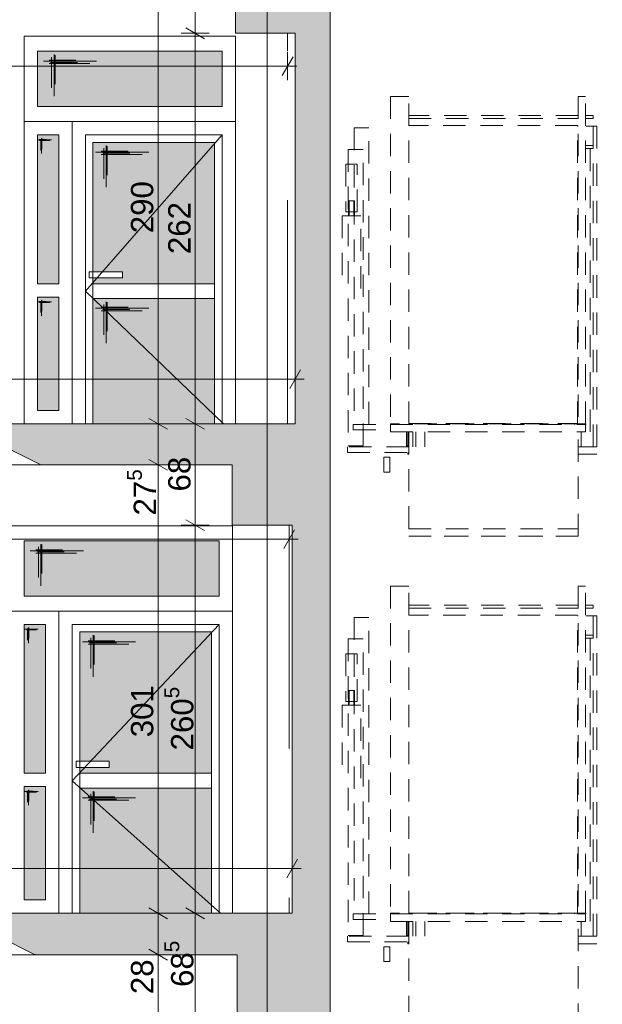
# Paper-space layout 'A-42 PRZEKRÓJ A-A' of a CAD drawing. Header units: millimetres. Extents: x 0 to 1114, y -5 to 726.
# Tile 44 of 92: x 132 to 172, y 452 to 518. Entities that reach past the tile are written whole.
import ezdxf
from ezdxf.xclip import XClip

# ---------------------------------------------------------------- set-up
doc = ezdxf.new("R2010")
doc.units = ezdxf.units.MM
doc.header["$MEASUREMENT"] = 0
doc.header["$XCLIPFRAME"] = 0
for name, pattern in [('DASHDOTX2', [1000, 500, -250, 0, -250]), ('LINIE_3', [25, 15, -10]), ('Przer. długie kreski', [2.5, 1.5, -1]), ('PRZERYWANA', [5.64444, 2.82222, -2.82222]), ('VERDECKT', [381, 254, -127])]:
    doc.linetypes.add(name, pattern=pattern)
for name, color, linetype, lineweight, true_color in [('A_osie_Nr_pióra__16', 7, 'Continuous', 5, 0x0f0f0f), ('A_schody_Nr_pióra__9', 7, 'Continuous', 13, 0xadadad), ('A_stolarka_Nr_pióra__254', 7, 'Continuous', 5, 0xfdfdfd), ('A_stolarka_Nr_pióra__9', 7, 'Continuous', 13, 0xadadad), ('A_winda_Nr_pióra__10', 7, 'Continuous', 13, 0x4b4b4b), ('A_ściany_Nr_pióra__8', 7, 'Continuous', 13, 0x4c4c4c)]:
    doc.layers.add(name, color=color, linetype=linetype, lineweight=lineweight, true_color=true_color)
doc.layers.add('A_schody', color=7, linetype='Continuous')
doc.layers.add('A_stolarka', color=7, linetype='Continuous')
for name, color, linetype, lineweight in [('A_schody_Nr_pióra__1', 7, 'Continuous', 20), ('A_strop_Nr_pióra__1', 7, 'Continuous', 20), ('A_wymiary_Nr_pióra__1', 7, 'Continuous', 20), ('A_wymiary_Nr_pióra__2', 8, 'Continuous', 13), ('A_ściany_Nr_pióra__1', 7, 'Continuous', 20)]:
    doc.layers.add(name, color=color, linetype=linetype, lineweight=lineweight)
doc.styles.add('STYL_AUTOMATYCZNY_1', font='arial.ttf')
doc.styles.add('STYL_AUTOMATYCZNY_4', font='arial.ttf')

# ---------------------------------------------------------------- blocks, each defined once
blk = doc.blocks.new('Rysunek_1_1', base_point=(-1560.278, -148.908))
at = {"layer": 'A_schody', "linetype": 'Continuous', "lineweight": 0, "true_color": 0x000000}
h = blk.add_hatch(color=18, dxfattribs=at)
h.paths.add_polyline_path([(81.694, 140.929), (175.424, 140.929), (226.244, 140.929), (306.913, 140.929), (548.587, 140.929), (548.587, 244.87), (543.567, 244.87), (543.567, 243.12), (527.617, 243.12), (527.617, 243.652), (527.767, 243.652), (527.767, 244.652), (524.676, 244.652), (524.676, 245.185), (524.826, 245.185), (524.826, 246.185), (521.735, 246.185), (521.735, 246.718), (521.885, 246.718), (521.885, 247.718), (518.794, 247.718), (518.794, 248.251), (518.944, 248.251), (518.944, 249.251), (515.853, 249.251), (515.853, 249.784), (516.003, 249.784), (516.003, 250.784), (512.912, 250.784), (512.912, 251.317), (513.062, 251.317), (513.062, 252.317), (509.971, 252.317), (509.971, 252.85), (510.121, 252.85), (510.121, 253.85), (507.03, 253.85), (507.03, 254.383), (507.18, 254.383), (507.18, 255.383), (504.089, 255.383), (504.089, 255.916), (504.239, 255.916), (504.239, 256.916), (501.148, 256.916), (501.148, 257.449), (501.298, 257.449), (501.298, 258.449), (498.572, 258.449), (498.207, 258.449), (498.207, 258.982), (498.357, 258.982), (498.357, 259.982), (498.277, 259.982), (479.827, 259.982), (479.827, 286.332), (482.217, 286.332), (482.217, 290.162), (496.884, 290.162), (527.025, 274.725), (529.906, 273.25), (543.567, 273.25), (543.567, 276.2), (527.437, 276.2), (527.437, 276.727), (527.587, 276.727), (527.587, 277.727), (524.454, 277.727), (524.454, 278.255), (524.604, 278.255), (524.604, 279.255), (521.471, 279.255), (521.471, 279.783), (521.621, 279.783), (521.621, 280.783), (518.488, 280.783), (518.488, 281.31), (518.638, 281.31), (518.638, 282.31), (515.505, 282.31), (515.505, 282.838), (515.655, 282.838), (515.655, 283.838), (512.522, 283.838), (512.522, 284.366), (512.672, 284.366), (512.672, 285.366), (509.539, 285.366), (509.539, 285.894), (509.689, 285.894), (509.689, 286.894), (506.556, 286.894), (506.556, 287.421), (506.706, 287.421), (506.706, 288.421), (503.573, 288.421), (503.573, 288.949), (503.723, 288.949), (503.723, 289.949), (500.59, 289.949), (500.59, 290.477), (500.74, 290.477), (500.74, 291.477), (497.79, 291.477), (497.607, 291.477), (497.607, 292.005), (497.757, 292.005), (497.757, 293.005), (497.647, 293.005), (497.497, 293.005), (494.627, 293.005), (479.247, 293.005), (479.217, 293.005), (479.217, 319.235), (481.647, 319.235), (481.647, 323.105), (496.903, 323.105), (527.216, 307.736), (530.839, 305.9), (543.567, 305.9), (543.567, 309.21), (530.456, 309.21), (527.627, 309.21), (527.627, 309.736), (527.777, 309.736), (527.777, 310.736), (524.617, 310.736), (524.617, 311.262), (524.767, 311.262), (524.767, 312.262), (521.607, 312.262), (521.607, 312.788), (521.757, 312.788), (521.757, 313.788), (518.597, 313.788), (518.597, 314.314), (518.747, 314.314), (518.747, 315.314), (515.587, 315.314), (515.587, 315.84), (515.737, 315.84), (515.737, 316.84), (512.577, 316.84), (512.577, 317.366), (512.727, 317.366), (512.727, 318.366), (509.567, 318.366), (509.567, 318.892), (509.717, 318.892), (509.717, 319.892), (506.557, 319.892), (506.557, 320.418), (506.707, 320.418), (506.707, 321.418), (503.547, 321.418), (503.547, 321.944), (503.697, 321.944), (503.697, 322.944), (500.537, 322.944), (500.537, 323.47), (500.687, 323.47), (500.687, 324.47), (497.527, 324.47), (497.527, 324.493), (497.527, 324.996), (497.677, 324.996), (497.677, 325.996), (497.647, 325.996), (497.177, 325.996), (479.547, 325.996), (479.547, 351.996), (481.717, 351.996), (481.717, 355.946), (498.578, 355.946), (527.341, 341.136), (530.809, 339.35), (543.567, 339.35), (543.567, 342.65), (527.677, 342.65), (527.677, 343.181), (527.827, 343.181), (527.827, 344.181), (524.703, 344.181), (524.703, 344.712), (524.853, 344.712), (524.853, 345.712), (521.729, 345.712), (521.729, 346.244), (521.879, 346.244), (521.879, 347.244), (518.755, 347.244), (518.755, 347.775), (518.905, 347.775), (518.905, 348.775), (515.781, 348.775), (515.781, 349.306), (515.931, 349.306), (515.931, 350.306), (512.807, 350.306), (512.807, 350.838), (512.957, 350.838), (512.957, 351.838), (509.833, 351.838), (509.833, 352.369), (509.983, 352.369), (509.983, 353.369), (506.859, 353.369), (506.859, 353.9), (507.009, 353.9), (507.009, 354.9), (503.885, 354.9), (503.885, 355.432), (504.035, 355.432), (504.035, 356.432), (500.911, 356.432), (500.911, 356.963), (501.061, 356.963), (501.061, 357.963), (497.937, 357.963), (497.937, 357.981), (497.937, 358.495), (498.087, 358.495), (498.087, 359.495), (497.607, 359.495), (494.957, 359.495), (479.467, 359.495), (479.467, 385.725), (481.827, 385.725), (481.827, 389.495), (496.894, 389.495), (527.195, 374.445), (530.547, 372.78), (543.567, 372.78), (543.567, 375.94), (527.557, 375.94), (527.557, 376.433), (527.707, 376.433), (527.707, 377.433), (524.551, 377.433), (524.551, 377.926), (524.701, 377.926), (524.701, 378.926), (521.545, 378.926), (521.545, 379.419), (521.695, 379.419), (521.695, 380.419), (518.539, 380.419), (518.539, 380.912), (518.689, 380.912), (518.689, 381.912), (515.533, 381.912), (515.533, 382.405), (515.683, 382.405), (515.683, 383.405), (512.527, 383.405), (512.527, 383.898), (512.677, 383.898), (512.677, 384.898), (509.521, 384.898), (509.521, 385.391), (509.671, 385.391), (509.671, 386.391), (506.515, 386.391), (506.515, 386.884), (506.665, 386.884), (506.665, 387.884), (506.416, 387.884), (503.509, 387.884), (503.509, 388.377), (503.659, 388.377), (503.659, 389.377), (503.413, 389.377), (500.503, 389.377), (500.503, 389.87), (500.653, 389.87), (500.653, 390.87), (500.41, 390.87), (497.813, 390.87), (497.497, 390.87), (497.497, 391.363), (497.647, 391.363), (497.647, 392.363), (479.397, 392.363), (479.397, 418.623), (481.617, 418.623), (481.617, 422.123), (498.369, 422.123), (527.387, 407.759), (531.063, 405.94), (543.567, 405.94), (543.567, 409.28), (527.697, 409.28), (527.697, 409.765), (527.847, 409.765), (527.847, 410.765), (524.697, 410.765), (524.697, 411.25), (524.847, 411.25), (524.847, 412.25), (521.697, 412.25), (521.697, 412.735), (521.847, 412.735), (521.847, 413.735), (518.697, 413.735), (518.697, 414.22), (518.847, 414.22), (518.847, 415.22), (515.697, 415.22), (515.697, 415.705), (515.847, 415.705), (515.847, 416.705), (512.697, 416.705), (512.697, 417.189), (512.847, 417.189), (512.847, 418.189), (509.697, 418.189), (509.697, 418.674), (509.847, 418.674), (509.847, 419.674), (506.697, 419.674), (506.697, 420.159), (506.847, 420.159), (506.847, 421.159), (503.697, 421.159), (503.697, 421.644), (503.847, 421.644), (503.847, 422.644), (500.697, 422.644), (500.697, 423.129), (500.847, 423.129), (500.847, 424.129), (497.697, 424.129), (497.697, 424.614), (497.847, 424.614), (497.847, 425.614), (479.317, 425.614), (479.317, 451.774), (481.707, 451.774), (481.707, 455.544), (496.931, 455.544), (527.257, 440.792), (530.881, 439.03), (543.567, 439.03), (543.567, 442.31), (527.567, 442.31), (527.567, 442.785), (527.717, 442.785), (527.717, 443.785), (524.533, 443.785), (524.533, 444.261), (524.683, 444.261), (524.683, 445.261), (521.499, 445.261), (521.499, 445.737), (521.649, 445.737), (521.649, 446.737), (518.465, 446.737), (518.465, 447.213), (518.615, 447.213), (518.615, 448.213), (515.431, 448.213), (515.431, 448.689), (515.581, 448.689), (515.581, 449.689), (512.397, 449.689), (512.397, 450.165), (512.547, 450.165), (512.547, 451.165), (509.363, 451.165), (509.363, 451.641), (509.513, 451.641), (509.513, 452.641), (506.329, 452.641), (506.329, 453.117), (506.479, 453.117), (506.479, 454.117), (503.295, 454.117), (503.295, 454.593), (503.445, 454.593), (503.445, 455.593), (500.261, 455.593), (500.261, 456.069), (500.411, 456.069), (500.411, 457.069), (497.227, 457.069), (497.227, 457.545), (497.377, 457.545), (497.377, 458.545), (479.247, 458.545), (479.247, 484.675), (481.019, 484.675), (481.019, 488.575), (496.868, 488.575), (530.662, 472.1), (543.567, 472.1), (543.567, 475.18), (527.767, 475.18), (527.767, 475.645), (527.917, 475.645), (527.917, 476.645), (524.761, 476.645), (524.761, 477.11), (524.911, 477.11), (524.911, 478.11), (521.755, 478.11), (521.755, 478.576), (521.905, 478.576), (521.905, 479.576), (518.749, 479.576), (518.749, 480.041), (518.899, 480.041), (518.899, 481.041), (515.743, 481.041), (515.743, 481.507), (515.893, 481.507), (515.893, 482.507), (512.737, 482.507), (512.737, 482.972), (512.887, 482.972), (512.887, 483.972), (509.731, 483.972), (509.731, 484.438), (509.881, 484.438), (509.881, 485.438), (506.725, 485.438), (506.725, 485.903), (506.875, 485.903), (506.875, 486.903), (503.719, 486.903), (503.719, 487.369), (503.869, 487.369), (503.869, 488.369), (500.713, 488.369), (500.713, 488.834), (500.863, 488.834), (500.863, 489.834), (497.707, 489.834), (497.707, 490.3), (497.857, 490.3), (497.857, 491.3), (479.277, 491.3), (479.277, 517.52), (481.377, 517.52), (481.377, 521.533), (478.41, 521.533), (478.41, 524.133), (477.357, 524.133), (352.051, 524.133), (352.051, 536.095), (543.567, 536.095), (543.567, 527.836), (543.567, 524.133), (547.587, 524.133), (547.587, 521.533), (543.567, 521.533), (543.567, 517.54), (548.587, 517.54), (548.587, 540.961), (543.567, 540.961), (543.567, 539.119), (348.996, 539.119), (348.996, 564.681), (346.838, 564.681), (346.838, 562.317), (85.194, 562.317), (85.194, 564.681), (81.694, 564.681), (81.694, 553.481), (85.194, 553.481), (85.194, 558.993), (147.194, 558.993), (147.194, 524.281), (131.294, 524.281), (131.294, 520.056), (146.901, 520.056), (146.901, 517.255), (150.894, 517.255), (150.894, 491.056), (131.644, 491.056), (131.644, 491.558), (131.794, 491.558), (131.794, 492.558), (128.604, 492.558), (128.604, 493.06), (128.754, 493.06), (128.754, 494.06), (125.564, 494.06), (125.564, 494.562), (125.714, 494.562), (125.714, 495.562), (122.524, 495.562), (122.524, 496.065), (122.674, 496.065), (122.674, 497.065), (119.484, 497.065), (119.484, 497.567), (119.634, 497.567), (119.634, 498.567), (116.444, 498.567), (116.444, 499.069), (116.594, 499.069), (116.594, 500.069), (113.404, 500.069), (113.404, 500.571), (113.554, 500.571), (113.554, 501.571), (110.364, 501.571), (110.364, 502.074), (110.514, 502.074), (110.514, 503.074), (107.324, 503.074), (107.324, 503.576), (107.474, 503.576), (107.474, 504.576), (104.284, 504.576), (104.284, 505.078), (104.434, 505.078), (104.434, 506.078), (101.244, 506.078), (101.244, 506.581), (101.394, 506.581), (101.394, 507.581), (98.194, 507.581), (85.194, 507.581), (85.194, 504.381), (101.294, 504.381), (133.823, 488.306), (146.674, 488.306), (146.674, 484.256), (150.694, 484.256), (150.694, 458.206), (131.244, 458.206), (131.244, 458.69), (131.394, 458.69), (131.394, 459.69), (128.264, 459.69), (128.264, 460.174), (128.414, 460.174), (128.414, 461.174), (125.284, 461.174), (125.284, 461.658), (125.434, 461.658), (125.434, 462.658), (122.304, 462.658), (122.304, 463.142), (122.454, 463.142), (122.454, 464.142), (119.324, 464.142), (119.324, 464.626), (119.474, 464.626), (119.474, 465.626), (116.344, 465.626), (116.344, 466.11), (116.494, 466.11), (116.494, 467.11), (113.364, 467.11), (113.364, 467.594), (113.514, 467.594), (113.514, 468.594), (110.384, 468.594), (110.384, 469.078), (110.534, 469.078), (110.534, 470.078), (107.404, 470.078), (107.404, 470.562), (107.554, 470.562), (107.554, 471.562), (104.424, 471.562), (104.424, 472.046), (104.574, 472.046), (104.574, 473.046), (101.444, 473.046), (101.444, 473.531), (101.594, 473.531), (101.594, 474.531), (101.044, 474.531), (85.194, 474.531), (85.194, 471.531), (101.123, 471.531), (133.451, 455.431), (147.014, 455.431), (147.014, 451.371), (150.394, 451.371), (150.394, 425.231), (130.844, 425.231), (130.844, 425.744), (130.994, 425.744), (130.994, 426.744), (127.904, 426.744), (127.904, 427.258), (128.054, 427.258), (128.054, 428.258), (124.964, 428.258), (124.964, 428.771), (125.114, 428.771), (125.114, 429.771), (122.024, 429.771), (122.024, 430.285), (122.174, 430.285), (122.174, 431.285), (119.084, 431.285), (119.084, 431.799), (119.234, 431.799), (119.234, 432.799), (116.144, 432.799), (116.144, 433.312), (116.294, 433.312), (116.294, 434.312), (113.204, 434.312), (113.204, 434.826), (113.354, 434.826), (113.354, 435.826), (110.264, 435.826), (110.264, 436.34), (110.414, 436.34), (110.414, 437.34), (107.324, 437.34), (107.324, 437.853), (107.474, 437.853), (107.474, 438.853), (104.384, 438.853), (104.384, 439.367), (104.534, 439.367), (104.534, 440.367), (101.444, 440.367), (101.444, 440.881), (101.594, 440.881), (101.594, 441.881), (98.394, 441.881), (85.194, 441.881), (85.194, 438.631), (101.54, 438.631), (133.928, 421.956), (146.574, 421.956), (146.574, 418.066), (150.194, 418.066), (150.194, 391.956), (130.844, 391.956), (130.844, 392.467), (130.994, 392.467), (130.994, 393.467), (127.814, 393.467), (127.814, 393.978), (127.964, 393.978), (127.964, 394.978), (124.784, 394.978), (124.784, 395.49), (124.934, 395.49), (124.934, 396.49), (121.754, 396.49), (121.754, 397.001), (121.904, 397.001), (121.904, 398.001), (118.724, 398.001), (118.724, 398.512), (118.874, 398.512), (118.874, 399.512), (115.694, 399.512), (115.694, 400.024), (115.844, 400.024), (115.844, 401.024), (112.664, 401.024), (112.664, 401.535), (112.814, 401.535), (112.814, 402.535), (109.634, 402.535), (109.634, 403.046), (109.784, 403.046), (109.784, 404.046), (106.604, 404.046), (106.604, 404.558), (106.754, 404.558), (106.754, 405.558), (103.574, 405.558), (103.574, 406.069), (103.724, 406.069), (103.724, 407.069), (100.544, 407.069), (100.544, 407.581), (100.694, 407.581), (100.694, 408.581), (97.494, 408.581), (85.194, 408.581), (85.194, 405.431), (100.469, 405.431), (133.448, 388.981), (146.924, 388.981), (146.924, 385.311), (150.794, 385.311), (150.794, 358.881), (131.244, 358.881), (131.244, 359.376), (131.394, 359.376), (131.394, 360.376), (128.244, 360.376), (128.244, 360.871), (128.394, 360.871), (128.394, 361.871), (125.244, 361.871), (125.244, 362.367), (125.394, 362.367), (125.394, 363.367), (122.244, 363.367), (122.244, 363.862), (122.394, 363.862), (122.394, 364.862), (119.244, 364.862), (119.244, 365.358), (119.394, 365.358), (119.394, 366.358), (116.244, 366.358), (116.244, 366.853), (116.394, 366.853), (116.394, 367.853), (113.244, 367.853), (113.244, 368.349), (113.394, 368.349), (113.394, 369.349), (110.244, 369.349), (110.244, 369.844), (110.394, 369.844), (110.394, 370.844), (107.244, 370.844), (107.244, 371.34), (107.394, 371.34), (107.394, 372.34), (104.244, 372.34), (104.244, 372.835), (104.394, 372.835), (104.394, 373.835), (101.244, 373.835), (101.244, 374.331), (101.394, 374.331), (101.394, 375.331), (98.194, 375.331), (85.194, 375.331), (85.194, 372.331), (100.9, 372.331), (134.251, 355.706), (146.737, 355.706), (146.737, 352.136), (150.694, 352.136), (150.694, 325.906), (150.494, 325.906), (131.144, 325.906), (131.144, 326.408), (131.294, 326.408), (131.294, 327.408), (128.164, 327.408), (128.164, 327.91), (128.314, 327.91), (128.314, 328.91), (125.184, 328.91), (125.184, 329.412), (125.334, 329.412), (125.334, 330.412), (122.204, 330.412), (122.204, 330.915), (122.354, 330.915), (122.354, 331.915), (119.224, 331.915), (119.224, 332.417), (119.374, 332.417), (119.374, 333.417), (116.244, 333.417), (116.244, 333.919), (116.394, 333.919), (116.394, 334.919), (113.264, 334.919), (113.264, 335.421), (113.414, 335.421), (113.414, 336.421), (110.284, 336.421), (110.284, 336.924), (110.434, 336.924), (110.434, 337.924), (107.304, 337.924), (107.304, 338.426), (107.454, 338.426), (107.454, 339.426), (104.324, 339.426), (104.324, 339.928), (104.474, 339.928), (104.474, 340.928), (101.344, 340.928), (101.344, 341.431), (101.494, 341.431), (101.494, 342.431), (98.294, 342.431), (85.194, 342.431), (85.194, 339.231), (101.379, 339.231), (134.06, 322.756), (146.544, 322.756), (146.544, 319.066), (150.494, 319.066), (150.494, 292.856), (130.894, 292.856), (130.844, 292.856), (130.844, 293.321), (130.994, 293.321), (130.994, 294.321), (127.884, 294.321), (127.884, 294.787), (128.034, 294.787), (128.034, 295.787), (124.924, 295.787), (124.924, 296.253), (125.074, 296.253), (125.074, 297.253), (121.964, 297.253), (121.964, 297.719), (122.114, 297.719), (122.114, 298.719), (119.004, 298.719), (119.004, 299.185), (119.154, 299.185), (119.154, 300.185), (116.044, 300.185), (116.044, 300.651), (116.194, 300.651), (116.194, 301.651), (113.084, 301.651), (113.084, 302.117), (113.234, 302.117), (113.234, 303.117), (110.124, 303.117), (110.124, 303.583), (110.274, 303.583), (110.274, 304.583), (107.164, 304.583), (107.164, 305.049), (107.314, 305.049), (107.314, 306.049), (104.204, 306.049), (104.204, 306.515), (104.354, 306.515), (104.354, 307.515), (101.244, 307.515), (101.244, 307.981), (101.394, 307.981), (101.394, 308.981), (98.194, 308.981), (85.194, 308.981), (85.194, 306.131), (100.659, 306.131), (132.664, 290.281), (147.001, 290.281), (147.001, 286.281), (150.794, 286.281), (150.894, 286.281), (150.894, 260.081), (150.794, 260.081), (131.544, 260.081), (131.544, 260.54), (131.694, 260.54), (131.694, 261.54), (128.514, 261.54), (128.514, 261.999), (128.664, 261.999), (128.664, 262.999), (125.484, 262.999), (125.484, 263.458), (125.634, 263.458), (125.634, 264.458), (122.454, 264.458), (122.454, 264.917), (122.604, 264.917), (122.604, 265.917), (119.424, 265.917), (119.424, 266.376), (119.574, 266.376), (119.574, 267.376), (116.394, 267.376), (116.394, 267.835), (116.544, 267.835), (116.544, 268.835), (113.364, 268.835), (113.364, 269.294), (113.514, 269.294), (113.514, 270.294), (110.334, 270.294), (110.334, 270.753), (110.484, 270.753), (110.484, 271.753), (107.304, 271.753), (107.304, 272.212), (107.454, 272.212), (107.454, 273.212), (104.274, 273.212), (104.274, 273.671), (104.424, 273.671), (104.424, 274.671), (101.244, 274.671), (101.244, 275.131), (101.394, 275.131), (101.394, 276.131), (98.194, 276.131), (85.194, 276.131), (85.194, 276.281), (81.694, 276.281), (81.694, 161.081)])
h.paths.add_polyline_path([(85.194, 241.081), (99.89, 241.081), (133.69, 224.181), (146.852, 224.181), (146.852, 220.611), (150.594, 220.611), (150.594, 194.081), (134.194, 194.081), (130.994, 194.081), (130.844, 194.081), (130.844, 194.581), (130.994, 194.581), (130.994, 195.581), (127.874, 195.581), (127.874, 196.081), (128.024, 196.081), (128.024, 197.081), (124.904, 197.081), (124.904, 197.581), (125.054, 197.581), (125.054, 198.581), (121.934, 198.581), (121.934, 199.081), (122.084, 199.081), (122.084, 200.081), (118.964, 200.081), (118.964, 200.581), (119.114, 200.581), (119.114, 201.581), (115.994, 201.581), (115.994, 202.081), (116.144, 202.081), (116.144, 203.081), (113.024, 203.081), (113.024, 203.581), (113.174, 203.581), (113.174, 204.581), (110.054, 204.581), (110.054, 205.081), (110.204, 205.081), (110.204, 206.081), (107.084, 206.081), (107.084, 206.581), (107.234, 206.581), (107.234, 207.581), (104.114, 207.581), (104.114, 208.081), (104.264, 208.081), (104.264, 209.081), (101.144, 209.081), (101.144, 209.581), (101.294, 209.581), (101.294, 210.581), (85.694, 210.581), (85.194, 210.581)], flags=0)
h.paths.add_polyline_path([(85.194, 207.481), (100.985, 207.481), (134.051, 190.781), (147.294, 190.781), (147.294, 187.311), (150.694, 187.311), (150.694, 161.081), (129.144, 161.081), (129.144, 161.711), (129.294, 161.711), (129.294, 162.711), (126.2, 162.711), (126.2, 163.341), (126.35, 163.341), (126.35, 164.341), (123.255, 164.341), (123.255, 164.971), (123.405, 164.971), (123.405, 165.971), (120.311, 165.971), (120.311, 166.601), (120.461, 166.601), (120.461, 167.601), (117.366, 167.601), (117.366, 168.231), (117.516, 168.231), (117.516, 169.231), (114.422, 169.231), (114.422, 169.861), (114.572, 169.861), (114.572, 170.861), (111.477, 170.861), (111.477, 171.491), (111.627, 171.491), (111.627, 172.491), (108.533, 172.491), (108.533, 173.121), (108.683, 173.121), (108.683, 174.121), (105.588, 174.121), (105.588, 174.751), (105.738, 174.751), (105.738, 175.751), (102.644, 175.751), (102.644, 176.381), (102.794, 176.381), (102.794, 177.381), (99.594, 177.381), (85.694, 177.381), (85.194, 177.381)], flags=0)
h.paths.add_polyline_path([(98.194, 243.581), (85.194, 243.581), (85.194, 273.581), (100.052, 273.581), (134.109, 257.181), (146.856, 257.181), (146.856, 253.581), (150.794, 253.581), (150.794, 227.081), (131.244, 227.081), (131.244, 227.581), (131.394, 227.581), (131.394, 228.581), (128.244, 228.581), (128.244, 229.081), (128.394, 229.081), (128.394, 230.081), (125.244, 230.081), (125.244, 230.581), (125.394, 230.581), (125.394, 231.581), (122.244, 231.581), (122.244, 232.081), (122.394, 232.081), (122.394, 233.081), (119.244, 233.081), (119.244, 233.581), (119.394, 233.581), (119.394, 234.581), (116.244, 234.581), (116.244, 235.081), (116.394, 235.081), (116.394, 236.081), (113.244, 236.081), (113.244, 236.581), (113.394, 236.581), (113.394, 237.581), (110.244, 237.581), (110.244, 238.081), (110.394, 238.081), (110.394, 239.081), (107.244, 239.081), (107.244, 239.581), (107.394, 239.581), (107.394, 240.581), (104.244, 240.581), (104.244, 241.081), (104.394, 241.081), (104.394, 242.081), (101.244, 242.081), (101.244, 242.581), (101.394, 242.581), (101.394, 243.581)], flags=0)
h.paths.add_polyline_path([(172.924, 149.057), (153.247, 149.057), (153.247, 526.588), (172.924, 526.588)], flags=0)
h.paths.add_polyline_path([(153.247, 529.128), (153.247, 540.019), (153.247, 558.993), (197.906, 558.993), (197.906, 529.128), (175.424, 529.128)], flags=0)
h.paths.add_polyline_path([(175.424, 458.356), (175.424, 487.895), (224.744, 487.895), (224.744, 479.356), (226.244, 479.356), (226.244, 491.056), (175.424, 491.056), (175.424, 520.915), (224.744, 520.915), (224.744, 512.056), (226.244, 512.056), (226.244, 526.757), (254.323, 526.757), (254.323, 149.057), (226.244, 149.057), (226.244, 161.081), (175.424, 161.081), (175.424, 190.716), (224.744, 190.716), (224.744, 182.081), (226.244, 182.081), (226.244, 194.081), (175.424, 194.081), (175.424, 223.904), (224.744, 223.904), (224.744, 215.081), (226.244, 215.081), (226.244, 227.081), (175.424, 227.081), (175.424, 257.094), (224.744, 257.094), (224.744, 248.081), (226.244, 248.081), (226.244, 260.081), (175.424, 260.081), (175.424, 289.86), (224.744, 289.86), (224.744, 281.081), (226.244, 281.081), (226.244, 292.856), (175.424, 292.856), (175.424, 322.879), (224.744, 322.879), (224.744, 313.856), (226.244, 313.856), (226.244, 325.906), (175.424, 325.906), (175.424, 355.9), (224.744, 355.9), (224.744, 346.906), (226.244, 346.906), (226.244, 359.081), (175.424, 359.081), (175.424, 388.92), (224.744, 388.92), (224.744, 380.081), (226.244, 380.081), (226.244, 392.156), (175.424, 392.156), (175.424, 421.855), (224.744, 421.855), (224.744, 413.156), (226.244, 413.156), (226.244, 425.381), (175.424, 425.381), (175.424, 454.875), (224.744, 454.875), (224.744, 446.381), (226.244, 446.381), (226.244, 458.356)], flags=0)
h.paths.add_polyline_path([(224.744, 529.128), (198.906, 529.128), (198.906, 558.993), (214.553, 558.993), (214.553, 554.428), (218.278, 554.428), (218.278, 558.993), (280.423, 558.993), (280.423, 554.428), (284.064, 554.428), (284.064, 558.993), (332.796, 558.993), (346.125, 558.993), (346.125, 552.476), (347.029, 552.476), (347.029, 524.133), (332.796, 524.133), (311.061, 524.133), (311.061, 529.128), (305.413, 529.128), (256.333, 529.128), (254.833, 529.128), (226.244, 529.128)], flags=0)
h.paths.add_polyline_path([(255.709, 227.081), (255.709, 253.581), (259.467, 253.581), (259.467, 256.491), (278.972, 256.491), (278.972, 253.581), (283.324, 253.581), (283.324, 248.081), (285.053, 248.081), (285.053, 260.081), (256.323, 260.081), (255.823, 260.081), (255.823, 286.356), (258.688, 286.356), (258.688, 289.266), (279.283, 289.266), (279.283, 286.356), (283.254, 286.356), (283.254, 281.081), (285.053, 281.081), (285.053, 292.856), (256.323, 292.856), (255.823, 292.856), (255.823, 319.066), (258.343, 319.066), (258.343, 322.256), (279.153, 322.256), (279.153, 319.066), (283.634, 319.066), (283.634, 313.856), (285.053, 313.856), (285.053, 325.906), (256.323, 325.906), (255.823, 325.906), (255.823, 352.136), (258.283, 352.136), (258.283, 355.416), (279.133, 355.416), (279.133, 352.136), (283.504, 352.136), (283.504, 346.906), (285.053, 346.906), (285.053, 359.081), (256.323, 359.081), (255.823, 359.081), (255.823, 385.311), (258.573, 385.311), (258.573, 388.571), (279.593, 388.571), (279.593, 385.311), (283.494, 385.311), (283.494, 380.081), (285.053, 380.081), (285.053, 392.156), (256.323, 392.156), (255.823, 392.156), (255.823, 418.066), (258.523, 418.066), (258.523, 421.666), (279.293, 421.666), (279.293, 418.066), (283.494, 418.066), (283.494, 413.156), (285.053, 413.156), (285.053, 425.381), (256.323, 425.381), (255.823, 425.381), (255.823, 451.371), (258.099, 451.371), (258.099, 455.501), (279.815, 455.501), (279.815, 451.371), (283.574, 451.371), (283.574, 446.381), (285.053, 446.381), (285.053, 458.356), (256.323, 458.356), (255.823, 458.356), (255.823, 484.206), (258.703, 484.206), (258.703, 488.306), (279.604, 488.306), (279.583, 484.206), (283.574, 484.206), (283.574, 479.356), (285.053, 479.356), (285.053, 491.056), (256.323, 491.056), (255.823, 491.056), (255.823, 517.226), (258.689, 517.226), (258.689, 519.525), (258.689, 521.328), (255.923, 521.328), (255.923, 528.128), (283.474, 528.128), (283.474, 521.328), (279.543, 521.328), (279.543, 517.226), (283.674, 517.226), (283.674, 512.056), (285.053, 512.056), (285.053, 527.628), (305.413, 527.628), (305.413, 149.057), (285.053, 149.057), (285.053, 161.081), (256.323, 161.081), (255.823, 161.081), (255.823, 187.581), (258.382, 187.581), (258.382, 190.681), (279.823, 190.681), (279.823, 187.581), (283.474, 187.581), (283.474, 182.081), (285.053, 182.081), (285.053, 194.081), (256.323, 194.081), (255.823, 194.081), (255.823, 220.581), (258.433, 220.581), (258.433, 223.491), (279.303, 223.491), (279.303, 220.581), (283.413, 220.581), (283.413, 215.081), (285.053, 215.081), (285.053, 227.081), (256.209, 227.081)], flags=0)
h.paths.add_polyline_path([(306.913, 289.828), (477.357, 289.828), (477.357, 260.081), (306.913, 260.081)], flags=0)
h.paths.add_polyline_path([(458.097, 161.081), (306.913, 161.081), (306.913, 190.96), (458.097, 190.96)], flags=0)
h.paths.add_polyline_path([(306.913, 458.356), (306.913, 488.028), (477.357, 488.028), (477.357, 458.356)], flags=0)
h.paths.add_polyline_path([(306.913, 425.381), (306.913, 455.328), (477.357, 455.328), (477.357, 425.381)], flags=0)
h.paths.add_polyline_path([(477.357, 392.156), (306.913, 392.156), (306.913, 422.353), (477.357, 422.353), (477.357, 392.363)], flags=0)
h.paths.add_polyline_path([(477.357, 491.056), (306.913, 491.056), (306.913, 521.064), (477.357, 521.064)], flags=0)
h.paths.add_polyline_path([(306.913, 193.881), (306.913, 224.053), (477.357, 224.053), (477.357, 193.881), (458.097, 193.881)], flags=0)
h.paths.add_polyline_path([(306.913, 325.906), (306.913, 356.053), (477.357, 356.053), (477.357, 325.906)], flags=0)
h.paths.add_polyline_path([(306.913, 389.128), (477.357, 389.128), (477.357, 359.081), (306.913, 359.081)], flags=0)
h.paths.add_polyline_path([(477.357, 292.856), (306.913, 292.856), (306.913, 322.878), (477.357, 322.878)], flags=0)
h.paths.add_polyline_path([(306.913, 257.053), (477.357, 257.053), (477.357, 227.081), (306.913, 227.081)], flags=0)
h.paths.add_polyline_path([(460.097, 161.23), (459.597, 161.23), (459.597, 190.96), (477.357, 190.96), (477.357, 187.48), (482.007, 187.48), (482.007, 190.96), (498.336, 190.96), (519.447, 181.159), (521.347, 180.277), (521.347, 179.775), (543.567, 179.775), (543.567, 161.23)], flags=0)
h.paths.add_polyline_path([(479.747, 220.551), (482.078, 220.551), (482.078, 224.303), (496.973, 224.303), (527.249, 209.225), (530.883, 207.415), (543.567, 207.415), (543.567, 182.775), (522.45, 182.775), (519.677, 182.775), (519.677, 184.164), (516.687, 184.164), (516.687, 185.552), (513.697, 185.552), (513.697, 186.94), (510.707, 186.94), (510.707, 188.328), (507.717, 188.328), (507.717, 189.716), (504.727, 189.716), (504.727, 191.104), (501.737, 191.104), (501.737, 192.492), (498.747, 192.492), (498.747, 193.881), (497.557, 193.881), (479.747, 193.881)], flags=0)
h.paths.add_polyline_path([(479.827, 253.051), (481.977, 253.051), (481.977, 256.781), (498.162, 256.781), (527.183, 241.654), (528.401, 241.02), (529.443, 241.02), (543.567, 241.02), (543.567, 210.76), (530.484, 210.76), (527.727, 210.76), (527.727, 211.236), (527.877, 211.236), (527.877, 212.236), (524.74, 212.236), (524.74, 212.712), (524.89, 212.712), (524.89, 213.712), (521.753, 213.712), (521.753, 214.189), (521.903, 214.189), (521.903, 215.189), (518.766, 215.189), (518.766, 215.665), (518.916, 215.665), (518.916, 216.665), (515.779, 216.665), (515.779, 217.142), (515.929, 217.142), (515.929, 218.142), (512.792, 218.142), (512.792, 218.618), (512.942, 218.618), (512.942, 219.618), (509.805, 219.618), (509.805, 220.095), (509.955, 220.095), (509.955, 221.095), (506.818, 221.095), (506.818, 221.571), (506.968, 221.571), (506.968, 222.571), (503.831, 222.571), (503.831, 223.048), (503.981, 223.048), (503.981, 224.048), (500.844, 224.048), (500.844, 224.524), (500.994, 224.524), (500.994, 225.524), (497.994, 225.524), (497.857, 225.524), (497.857, 226.001), (498.007, 226.001), (498.007, 227.001), (497.597, 227.001), (479.827, 227.001)], flags=0)
at = {"layer": 'A_stolarka', "linetype": 'Continuous', "lineweight": 0, "true_color": 0x2d2d2d}
for points in [[(133.601, 516.056), (133.601, 512.334), (145.994, 512.334), (145.994, 516.056)], [(135.025, 500.456), (135.025, 510.434), (133.601, 510.434), (133.601, 500.456)], [(137.325, 500.851), (137.325, 500.456), (145.494, 500.456), (145.494, 509.934), (137.325, 509.934), (137.325, 501.26), (139.304, 501.26), (139.304, 500.851)], [(133.601, 491.956), (135.025, 491.956), (135.025, 499.556), (133.601, 499.556)], [(137.325, 499.456), (137.325, 491.056), (145.494, 491.056), (145.494, 499.456)], [(132.711, 483.206), (132.711, 479.484), (145.791, 479.484), (145.791, 483.206)], [(134.135, 467.606), (134.135, 477.584), (132.711, 477.584), (132.711, 467.606)], [(136.435, 468.001), (136.435, 467.606), (145.291, 467.606), (145.291, 477.084), (136.435, 477.084), (136.435, 468.41), (138.415, 468.41), (138.415, 468.001)], [(132.711, 459.106), (134.135, 459.106), (134.135, 466.706), (132.711, 466.706)], [(136.435, 466.606), (136.435, 458.206), (145.291, 458.206), (145.291, 466.606)]]:
    blk.add_hatch(color=250, dxfattribs=at).paths.add_polyline_path(points)
at = {"layer": 'A_osie_Nr_pióra__16', "color": 250, "linetype": 'DASHDOTX2', "lineweight": 5, "true_color": 0x0f0f0f}
blk.add_line((149.019, 533.433), (149.019, 175.184), dxfattribs=at)
at = {"layer": 'A_schody_Nr_pióra__1', "color": 7, "linetype": 'Continuous', "lineweight": 20}
for p, q in [((101.294, 504.381), (133.823, 488.306)), ((101.123, 471.531), (133.451, 455.431))]:
    blk.add_line(p, q, dxfattribs=at)
at = {"layer": 'A_schody_Nr_pióra__9', "color": 253, "linetype": 'PRZERYWANA', "lineweight": 13, "true_color": 0xadadad}
for p, q in [((130.594, 491.056), (134.094, 491.056)), ((130.894, 458.206), (133.407, 458.206))]:
    blk.add_line(p, q, dxfattribs=at)
at = {"layer": 'A_schody_Nr_pióra__9', "color": 253, "linetype": 'Continuous', "lineweight": 13, "true_color": 0xadadad}
for p, q in [((133.823, 488.306), (131.6, 488.306)), ((131.817, 455.431), (133.451, 455.431))]:
    blk.add_line(p, q, dxfattribs=at)
blk.add_point((133.451, 455.431), dxfattribs=at)
at = {"layer": 'A_stolarka_Nr_pióra__254', "color": 7, "linetype": 'Continuous', "lineweight": 5, "true_color": 0xfdfdfd}
for p, q in [((133.995, 515.382), (137.57, 515.382)), ((134.373, 515.448), (136.173, 515.448)), ((134.551, 515.65), (134.551, 513.592)), ((134.711, 515.824), (134.711, 513.037)), ((134.777, 515.794), (134.777, 513.849)), ((134.373, 515.222), (137.117, 515.222)), ((134.48, 515.305), (136.28, 515.305)), ((133.646, 510.113), (134.54, 510.113)), ((133.74, 510.129), (134.19, 510.129)), ((133.74, 510.073), (134.426, 510.073)), ((133.767, 510.093), (134.217, 510.093)), ((133.817, 510.162), (133.817, 509.39)), ((133.877, 510.227), (133.877, 509.182)), ((133.901, 510.216), (133.901, 509.486)), ((138.06, 509.547), (138.06, 507.49)), ((138.221, 509.722), (138.221, 506.934)), ((138.287, 509.692), (138.287, 507.747)), ((137.505, 509.28), (141.08, 509.28)), ((137.882, 509.346), (139.682, 509.346)), ((137.882, 509.119), (140.626, 509.119)), ((137.99, 509.203), (139.79, 509.203)), ((133.646, 499.235), (134.54, 499.235)), ((133.74, 499.251), (134.19, 499.251)), ((133.74, 499.195), (134.426, 499.195)), ((133.767, 499.215), (134.217, 499.215)), ((133.817, 499.284), (133.817, 498.512)), ((133.877, 499.349), (133.877, 498.304)), ((133.901, 499.338), (133.901, 498.608)), ((137.882, 498.868), (139.682, 498.868)), ((138.06, 499.069), (138.06, 497.012)), ((138.221, 499.244), (138.221, 496.456)), ((138.287, 499.214), (138.287, 497.269)), ((137.505, 498.802), (141.08, 498.802)), ((137.882, 498.641), (140.626, 498.641)), ((137.99, 498.725), (139.79, 498.725)), ((133.822, 482.974), (133.822, 480.187)), ((133.106, 482.532), (136.681, 482.532)), ((133.483, 482.598), (135.283, 482.598)), ((133.483, 482.372), (136.227, 482.372)), ((133.591, 482.455), (135.391, 482.455)), ((133.661, 482.8), (133.661, 480.742)), ((133.888, 482.944), (133.888, 480.999)), ((132.756, 477.263), (133.65, 477.263)), ((132.851, 477.279), (133.301, 477.279)), ((132.851, 477.223), (133.537, 477.223)), ((132.878, 477.243), (133.328, 477.243)), ((132.927, 477.312), (132.927, 476.54)), ((132.987, 477.377), (132.987, 476.332)), ((133.012, 477.366), (133.012, 476.636)), ((136.615, 476.43), (140.19, 476.43)), ((136.993, 476.496), (138.793, 476.496)), ((137.1, 476.353), (138.9, 476.353)), ((137.171, 476.697), (137.171, 474.64)), ((137.331, 476.872), (137.331, 474.084)), ((137.397, 476.842), (137.397, 474.897)), ((136.993, 476.269), (139.737, 476.269)), ((132.987, 466.499), (132.987, 465.454)), ((133.012, 466.488), (133.012, 465.758)), ((132.756, 466.385), (133.65, 466.385)), ((132.851, 466.401), (133.301, 466.401)), ((132.851, 466.345), (133.537, 466.345)), ((132.878, 466.365), (133.328, 466.365)), ((132.927, 466.434), (132.927, 465.662)), ((136.615, 465.952), (140.19, 465.952)), ((136.993, 466.018), (138.793, 466.018)), ((136.993, 465.791), (139.737, 465.791)), ((137.1, 465.875), (138.9, 465.875)), ((137.171, 466.219), (137.171, 464.162)), ((137.331, 466.394), (137.331, 463.606)), ((137.397, 466.364), (137.397, 464.419))]:
    blk.add_line(p, q, dxfattribs=at)
at = {"layer": 'A_stolarka_Nr_pióra__9', "color": 253, "linetype": 'Continuous', "lineweight": 13, "true_color": 0xadadad}
for p, q in [((132.701, 517.056), (132.701, 491.056)), ((146.894, 517.056), (132.701, 517.056)), ((146.894, 517.056), (146.894, 491.056)), ((145.994, 516.056), (133.601, 516.056)), ((133.601, 516.056), (133.601, 512.334)), ((145.994, 516.056), (145.994, 512.334)), ((145.994, 512.334), (133.601, 512.334)), ((146.894, 511.334), (132.701, 511.334)), ((135.925, 511.334), (135.925, 491.056)), ((135.025, 510.434), (133.601, 510.434)), ((133.601, 510.434), (133.601, 500.456)), ((135.025, 510.434), (135.025, 500.456)), ((145.994, 510.434), (136.825, 510.434)), ((136.825, 510.434), (136.825, 491.056)), ((145.994, 510.434), (145.994, 491.056)), ((137.325, 509.934), (137.325, 491.056)), ((145.494, 509.934), (137.325, 509.934)), ((145.494, 509.934), (145.494, 491.056)), ((137.079, 500.851), (137.079, 501.26)), ((137.079, 501.26), (139.304, 501.26)), ((139.304, 500.851), (137.079, 500.851)), ((139.304, 501.26), (139.304, 500.851)), ((133.601, 500.456), (135.025, 500.456)), ((137.325, 500.456), (145.494, 500.456)), ((133.601, 499.556), (135.025, 499.556)), ((133.601, 499.556), (133.601, 491.956)), ((135.025, 499.556), (135.025, 491.956)), ((137.325, 499.456), (145.494, 499.456)), ((133.601, 491.956), (135.025, 491.956)), ((146.894, 491.056), (132.701, 491.056)), ((146.691, 484.206), (131.811, 484.206)), ((146.691, 484.206), (146.691, 458.206)), ((145.791, 483.206), (132.711, 483.206)), ((132.711, 483.206), (132.711, 479.484)), ((145.791, 483.206), (145.791, 479.484)), ((145.791, 479.484), (132.711, 479.484)), ((146.691, 478.484), (131.811, 478.484)), ((135.035, 478.484), (135.035, 458.206)), ((134.135, 477.584), (132.711, 477.584)), ((132.711, 477.584), (132.711, 467.606)), ((134.135, 477.584), (134.135, 467.606)), ((145.791, 477.584), (135.935, 477.584)), ((135.935, 477.584), (135.935, 458.206)), ((136.435, 477.084), (136.435, 458.206)), ((145.291, 477.084), (136.435, 477.084)), ((145.291, 477.084), (145.291, 458.206)), ((145.791, 477.584), (145.791, 458.206)), ((136.189, 468.001), (136.189, 468.41)), ((136.189, 468.41), (138.415, 468.41)), ((138.415, 468.001), (136.189, 468.001)), ((138.415, 468.41), (138.415, 468.001)), ((132.711, 467.606), (134.135, 467.606)), ((136.435, 467.606), (145.291, 467.606)), ((132.711, 466.706), (134.135, 466.706)), ((132.711, 466.706), (132.711, 459.106)), ((134.135, 466.706), (134.135, 459.106)), ((136.435, 466.606), (145.291, 466.606)), ((132.711, 459.106), (134.135, 459.106)), ((146.691, 458.206), (131.811, 458.206))]:
    blk.add_line(p, q, dxfattribs=at)
at = {"layer": 'A_stolarka_Nr_pióra__9', "color": 253, "linetype": 'VERDECKT', "lineweight": 13, "true_color": 0xadadad}
for p, q in [((145.994, 510.434), (136.825, 499.956)), ((136.825, 499.956), (146.094, 491.056)), ((145.791, 477.584), (135.935, 467.106)), ((135.935, 467.106), (145.891, 458.206))]:
    blk.add_line(p, q, dxfattribs=at)
at = {"layer": 'A_strop_Nr_pióra__1', "color": 7, "linetype": 'Continuous', "lineweight": 20}
for p, q in [((146.901, 517.255), (146.901, 520.056)), ((146.901, 517.255), (150.894, 517.255)), ((132.701, 491.056), (131.644, 491.056)), ((150.894, 491.056), (146.894, 491.056)), ((133.823, 488.306), (146.674, 488.306)), ((146.674, 488.306), (146.674, 484.256)), ((146.674, 484.256), (150.694, 484.256)), ((146.691, 458.206), (150.694, 458.206)), ((133.451, 455.431), (147.014, 455.431)), ((147.014, 455.431), (147.014, 451.371))]:
    blk.add_line(p, q, dxfattribs=at)
at = {"layer": 'A_winda_Nr_pióra__10', "color": 251, "linetype": 'Przer. długie kreski', "lineweight": 13, "true_color": 0x4b4b4b}
for p, q in [((157.303, 513.016), (157.303, 491.056)), ((158.524, 513.016), (157.303, 513.016)), ((158.524, 491.056), (158.524, 513.016)), ((169.894, 513.016), (169.894, 491.056)), ((170.394, 513.016), (169.894, 513.016)), ((170.394, 491.056), (170.394, 513.016)), ((169.894, 511.736), (158.524, 511.736)), ((158.524, 511.536), (169.894, 511.536)), ((170.894, 511.736), (170.424, 511.736)), ((170.424, 511.536), (170.894, 511.536)), ((170.894, 511.536), (170.894, 511.736)), ((155.853, 510.916), (154.853, 510.916)), ((154.853, 510.916), (154.853, 491.016)), ((155.853, 491.016), (155.853, 510.916)), ((169.844, 511.066), (158.524, 511.066)), ((169.844, 491.056), (169.844, 511.066)), ((169.844, 511.016), (169.894, 511.016)), ((170.424, 511.016), (171.144, 511.016)), ((170.894, 489.516), (170.894, 511.016)), ((171.144, 511.016), (171.144, 489.016)), ((155.453, 509.466), (154.453, 509.466)), ((154.453, 509.466), (154.453, 489.566)), ((155.453, 489.566), (155.453, 509.466)), ((169.894, 509.716), (169.844, 509.716)), ((169.844, 509.516), (169.894, 509.516)), ((170.894, 509.716), (170.424, 509.716)), ((170.424, 509.516), (170.894, 509.516)), ((170.694, 509.516), (170.694, 489.516)), ((154.303, 508.466), (154.303, 505.266)), ((155.053, 508.466), (154.303, 508.466)), ((155.053, 505.266), (155.053, 508.466)), ((154.878, 506.016), (154.478, 506.016)), ((154.478, 506.016), (154.478, 505.016)), ((154.528, 506.016), (154.528, 505.016)), ((154.828, 506.016), (154.828, 505.016)), ((154.878, 505.016), (154.878, 506.016)), ((155.303, 505.016), (154.053, 505.016)), ((154.053, 505.016), (154.053, 500.131)), ((154.303, 505.266), (155.053, 505.266)), ((155.303, 500.131), (155.303, 505.016)), ((154.803, 491.016), (170.409, 491.016)), ((154.803, 491.016), (154.803, 490.646)), ((170.409, 491.056), (157.288, 491.056)), ((157.288, 491.056), (157.288, 491.016)), ((157.303, 491.016), (157.303, 490.516)), ((158.524, 491.066), (169.844, 491.066)), ((158.538, 491.016), (158.538, 491.056)), ((164.72, 491.066), (164.72, 491.056)), ((169.659, 491.016), (169.659, 491.056)), ((170.394, 490.516), (170.394, 491.016)), ((170.409, 491.016), (170.409, 491.056)), ((154.803, 490.646), (157.303, 490.646)), ((157.303, 490.516), (170.394, 490.516)), ((158.374, 490.516), (158.374, 489.566)), ((158.453, 489.516), (158.453, 490.516)), ((158.524, 490.516), (158.524, 483.508)), ((158.803, 490.516), (158.803, 489.516)), ((159.003, 489.516), (159.003, 490.516)), ((159.603, 490.516), (159.603, 489.516)), ((169.894, 483.508), (169.894, 490.516)), ((170.094, 489.516), (170.094, 490.516)), ((158.524, 489.516), (154.403, 489.516)), ((154.403, 489.516), (154.403, 489.136)), ((154.403, 489.136), (158.524, 489.136)), ((154.453, 489.566), (155.453, 489.566)), ((158.374, 489.566), (158.524, 489.566)), ((158.453, 489.136), (158.453, 489.016)), ((158.453, 489.016), (158.524, 489.016)), ((171.144, 489.516), (169.894, 489.516)), ((169.894, 489.016), (171.144, 489.016)), ((157.253, 488.816), (156.853, 488.816)), ((156.853, 488.816), (156.853, 487.816)), ((157.253, 487.816), (157.253, 488.816)), ((156.853, 487.816), (157.253, 487.816)), ((158.524, 484.016), (169.894, 484.016)), ((169.894, 483.523), (158.524, 483.523)), ((158.524, 483.508), (169.894, 483.508)), ((157.303, 480.166), (157.303, 458.206)), ((158.524, 480.166), (157.303, 480.166)), ((158.524, 458.206), (158.524, 480.166)), ((169.894, 480.166), (169.894, 458.206)), ((170.394, 480.166), (169.894, 480.166)), ((170.394, 458.206), (170.394, 480.166)), ((169.894, 478.886), (158.524, 478.886)), ((158.524, 478.686), (169.894, 478.686)), ((170.894, 478.886), (170.424, 478.886)), ((170.424, 478.686), (170.894, 478.686)), ((170.894, 478.686), (170.894, 478.886)), ((155.853, 478.066), (154.853, 478.066)), ((154.853, 478.066), (154.853, 458.166)), ((155.853, 458.166), (155.853, 478.066)), ((169.844, 478.216), (158.524, 478.216)), ((169.844, 458.206), (169.844, 478.216)), ((169.844, 478.166), (169.894, 478.166)), ((170.424, 478.166), (171.144, 478.166)), ((170.894, 456.666), (170.894, 478.166)), ((171.144, 478.166), (171.144, 456.166)), ((155.453, 476.616), (154.453, 476.616)), ((154.453, 476.616), (154.453, 456.716)), ((155.453, 456.716), (155.453, 476.616)), ((169.894, 476.866), (169.844, 476.866)), ((169.844, 476.666), (169.894, 476.666)), ((170.894, 476.866), (170.424, 476.866)), ((170.424, 476.666), (170.894, 476.666)), ((170.694, 476.666), (170.694, 456.666)), ((154.303, 475.616), (154.303, 472.416)), ((155.053, 475.616), (154.303, 475.616)), ((155.053, 472.416), (155.053, 475.616)), ((154.878, 473.166), (154.478, 473.166)), ((154.478, 473.166), (154.478, 472.166)), ((154.528, 473.166), (154.528, 472.166)), ((154.828, 473.166), (154.828, 472.166)), ((154.878, 472.166), (154.878, 473.166)), ((154.303, 472.416), (155.053, 472.416)), ((155.303, 472.166), (154.053, 472.166)), ((154.053, 472.166), (154.053, 467.281)), ((155.303, 467.281), (155.303, 472.166)), ((154.803, 458.166), (170.409, 458.166)), ((154.803, 458.166), (154.803, 457.796)), ((170.409, 458.206), (157.288, 458.206)), ((157.288, 458.206), (157.288, 458.166)), ((157.303, 458.166), (157.303, 457.666)), ((158.524, 458.216), (169.844, 458.216)), ((158.538, 458.166), (158.538, 458.206)), ((164.72, 458.216), (164.72, 458.206)), ((169.659, 458.166), (169.659, 458.206)), ((170.394, 457.666), (170.394, 458.166)), ((170.409, 458.166), (170.409, 458.206)), ((154.803, 457.796), (157.303, 457.796)), ((157.303, 457.666), (170.394, 457.666)), ((158.374, 457.666), (158.374, 456.716)), ((158.453, 456.666), (158.453, 457.666)), ((158.524, 457.666), (158.524, 450.658)), ((158.803, 457.666), (158.803, 456.666)), ((159.003, 456.666), (159.003, 457.666)), ((159.603, 457.666), (159.603, 456.666)), ((169.894, 450.658), (169.894, 457.666)), ((170.094, 456.666), (170.094, 457.666)), ((158.524, 456.666), (154.403, 456.666)), ((154.403, 456.666), (154.403, 456.286)), ((154.453, 456.716), (155.453, 456.716)), ((158.374, 456.716), (158.524, 456.716)), ((171.144, 456.666), (169.894, 456.666)), ((154.403, 456.286), (158.524, 456.286)), ((157.253, 455.966), (156.853, 455.966)), ((156.853, 455.966), (156.853, 454.966)), ((157.253, 454.966), (157.253, 455.966)), ((158.453, 456.286), (158.453, 456.166)), ((158.453, 456.166), (158.524, 456.166)), ((169.894, 456.166), (171.144, 456.166)), ((156.853, 454.966), (157.253, 454.966))]:
    blk.add_line(p, q, dxfattribs=at)
at = {"layer": 'A_wymiary_Nr_pióra__1', "color": 7, "linetype": 'Continuous', "lineweight": 20}
for p, q in [((143.569, 517.616), (144.819, 516.894)), ((150.033, 514.431), (150.755, 515.681)), ((150.533, 493.431), (151.255, 494.681)), ((141.069, 491.416), (142.319, 490.695)), ((143.569, 491.416), (144.819, 490.695)), ((141.069, 488.666), (142.319, 487.945)), ((143.569, 484.616), (144.819, 483.895)), ((150.133, 482.681), (150.855, 483.931)), ((150.333, 460.581), (151.055, 461.831)), ((141.069, 458.566), (142.319, 457.845)), ((143.569, 458.566), (144.819, 457.845)), ((141.069, 455.791), (142.319, 455.07))]:
    blk.add_line(p, q, dxfattribs=at)
at = {"layer": 'A_wymiary_Nr_pióra__2', "color": 8, "linetype": 'Continuous', "lineweight": 13}
for p, q in [((144.194, 517.255), (144.194, 524.281)), ((141.694, 491.056), (141.694, 520.056)), ((145.131, 517.255), (143.256, 517.255)), ((144.194, 491.056), (144.194, 517.255)), ((150.394, 514.118), (150.394, 515.993)), ((85.194, 515.056), (150.394, 515.056)), ((150.394, 515.056), (151.005, 515.056)), ((150.894, 493.118), (150.894, 494.993)), ((85.194, 494.056), (150.894, 494.056)), ((150.894, 494.056), (151.505, 494.056)), ((142.631, 491.056), (140.756, 491.056)), ((141.694, 488.306), (141.694, 491.056)), ((145.131, 491.056), (143.256, 491.056)), ((144.194, 484.256), (144.194, 491.056)), ((142.631, 488.306), (140.756, 488.306)), ((141.694, 458.206), (141.694, 488.306)), ((145.131, 484.256), (143.256, 484.256)), ((144.194, 458.206), (144.194, 484.256)), ((150.494, 482.368), (150.494, 484.243)), ((85.194, 483.306), (150.494, 483.306)), ((150.494, 483.306), (151.105, 483.306)), ((150.694, 460.268), (150.694, 462.143)), ((85.194, 461.206), (150.694, 461.206)), ((150.694, 461.206), (151.305, 461.206)), ((142.631, 458.206), (140.756, 458.206)), ((141.694, 455.431), (141.694, 458.206)), ((145.131, 458.206), (143.256, 458.206)), ((144.194, 451.371), (144.194, 458.206)), ((142.631, 455.431), (140.756, 455.431)), ((141.694, 425.231), (141.694, 455.431))]:
    blk.add_line(p, q, dxfattribs=at)
at = {"layer": 'A_ściany_Nr_pióra__1', "color": 7, "linetype": 'Continuous', "lineweight": 20}
for p, q in [((153.247, 526.588), (153.247, 149.057)), ((150.894, 491.056), (150.894, 517.255)), ((150.694, 484.256), (150.694, 458.206))]:
    blk.add_line(p, q, dxfattribs=at)
at = {"layer": 'A_ściany_Nr_pióra__8', "color": 251, "linetype": 'LINIE_3', "lineweight": 13, "true_color": 0x4c4c4c}
for p, q in [((150.394, 491.056), (150.394, 517.255)), ((150.494, 484.256), (150.494, 458.206))]:
    blk.add_line(p, q, dxfattribs=at)
at = {"layer": 'A_wymiary_Nr_pióra__1', "color": 7, "linetype": 'Continuous', "lineweight": 20, "char_height": 1.5, "attachment_point": 7, "rotation": 90, "style": 'STYL_AUTOMATYCZNY_4'}
for s, insert, width in [('\\A1;{\\pql;\\fArial|b0|i0|c238|p0;\\W1.000000;290}', (141.394, 503.839), 3.43226), ('\\A1;{\\pql;\\fArial|b0|i0|c238|p0;\\W1.000000;262}', (143.894, 502.439), 3.43226), ('\\A1;{\\pql;\\fArial|b0|i0|c238|p0;\\W1.000000;68}', (143.894, 486.511), 2.28817), ('\\A1;{\\pql;\\fArial|b0|i0|c238|p0;\\W1.000000;301}', (141.394, 470.018), 3.43226), ('\\A1;{\\pql;\\fArial|b0|i0|c238|p0;\\W1.000000;28}', (141.394, 452.781), 2.28817)]:
    blk.add_mtext(s, dxfattribs=dict(at, insert=insert, width=width))
at = {"layer": 'A_wymiary_Nr_pióra__1', "color": 7, "linetype": 'Continuous', "lineweight": 20, "char_height": 1.5, "attachment_point": 7, "rotation": 90, "style": 'STYL_AUTOMATYCZNY_1'}
for s, insert in [('\\A1;{\\pql;\\fArial|b0|i0|c238|p0;\\W1.000000;27\\fArial|b0|i0|c238|p0;\\W1.000000;\\A1{\\H.66x;\\S5^  ;}}', (141.993, 484.901)), ('\\A1;{\\pql;\\fArial|b0|i0|c238|p0;\\W1.000000;260\\fArial|b0|i0|c238|p0;\\W1.000000;\\A1{\\H.66x;\\S5^  ;}}', (144.502, 469.137)), ('\\A1;{\\pql;\\fArial|b0|i0|c238|p0;\\W1.000000;68\\fArial|b0|i0|c238|p0;\\W1.000000;\\A1{\\H.66x;\\S5^  ;}}', (144.502, 453.266))]:
    blk.add_mtext(s, dxfattribs=dict(at, insert=insert))

psp = doc.layouts.new('A-42 PRZEKRÓJ A-A')

# ---------------------------------------------------------------- block references
at = {"color": 37, "linetype": 'Continuous', "lineweight": 5, "true_color": 0x656532}
ref = psp.add_blockref('Rysunek_1_1', (-1560.278, -148.908), dxfattribs=at)
XClip(ref).set_block_clipping_path([(39.0902360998, 131.2954404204), (584.779237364, 589.1)])

doc.saveas('drawing.dxf')
